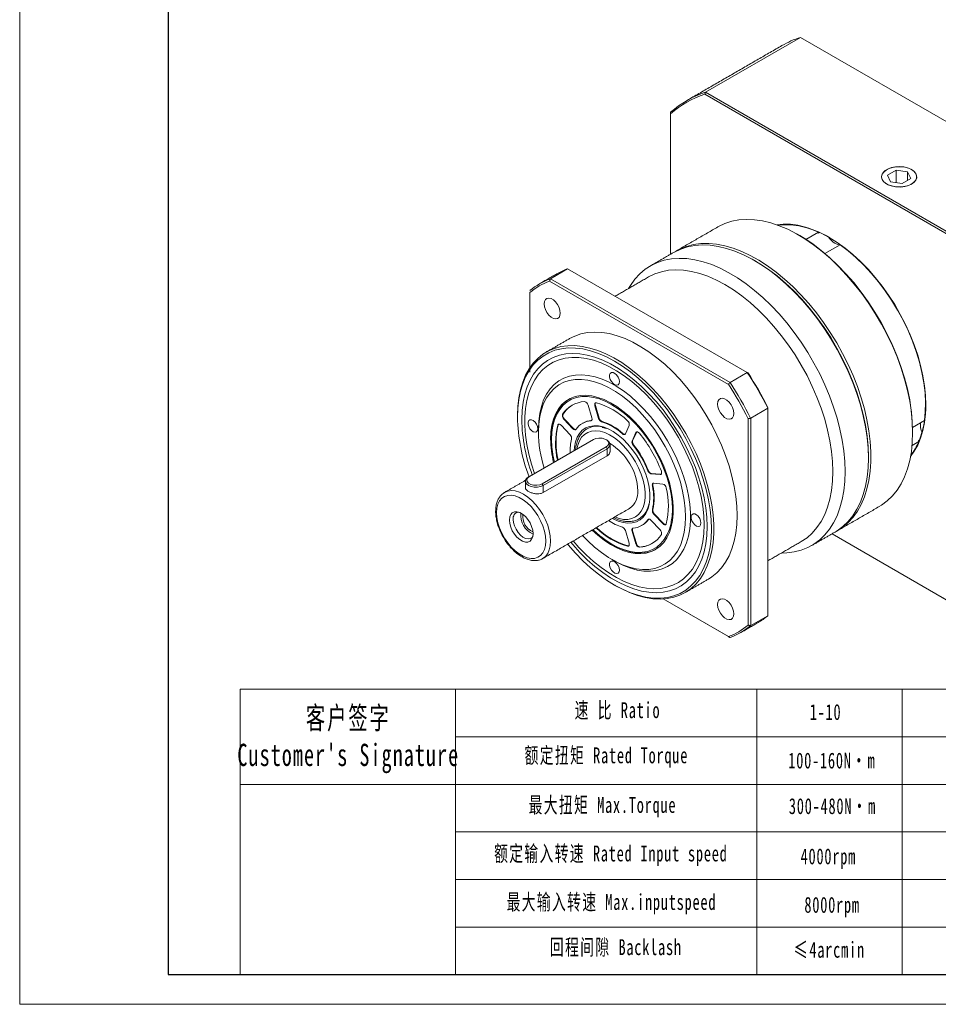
# Model space of a CAD drawing. Header units: millimetres. Extents: x 33 to 753, y 54 to 563.
# Tile 1 of 4: x 33 to 298, y 54 to 338. Entities that reach past the tile are written whole.
import ezdxf

# ---------------------------------------------------------------- set-up
doc = ezdxf.new("R2010")
doc.units = ezdxf.units.MM
doc.header["$LTSCALE"] = 10
doc.layers.get('0').update_dxf_attribs({"lineweight": 18})
doc.layers.add('7标注层', color=4, linetype='Continuous', lineweight=18)
doc.layers.add('图框_外框线', color=7, linetype='Continuous', lineweight=18)
doc.styles.add('标准', font='txt', dxfattribs={"width": 0.667})

msp = doc.modelspace()

# ---------------------------------------------------------------- linework, layer by layer
at = {"color": 7, "linetype": 'Continuous', "lineweight": 15}
for p, q in [((230.7, 316.78), (258.07, 332.57)), ((329.92, 291.1), (258.07, 332.57)), ((302.17, 274.86), (230.52, 316.23)), ((230.7, 316.78), (302.55, 275.3)), ((220.66, 310.98), (220.66, 310.54)), ((220.66, 310.54), (220.66, 270.12)), ((285.6, 294.34), (283.15, 292.92)), ((283.15, 292.92), (284.05, 290.99)), ((288.95, 293.82), (285.6, 294.34)), ((285.6, 290.75), (285.6, 294.34)), ((289.84, 291.89), (288.95, 293.82)), ((288.95, 291.37), (288.95, 293.82)), ((284.05, 290.99), (287.39, 290.47)), ((287.39, 290.47), (289.84, 291.89)), ((259.64, 274.38), (263.22, 276.45)), ((263.29, 276.21), (263.58, 276.37)), ((269.47, 272.84), (265.11, 270.33)), ((269.65, 272.84), (269.55, 272.78)), ((186.02, 263.05), (190.97, 265.91)), ((242.72, 236.03), (190.97, 265.91)), ((237.29, 232.63), (185.79, 262.36)), ((186.02, 263.05), (237.77, 233.17)), ((180.08, 259.06), (180.08, 237.38)), ((180.08, 236.71), (180.08, 236.15)), ((242.72, 236.03), (237.77, 233.17)), ((189.69, 224.08), (189.54, 223.99)), ((197.96, 223), (196.87, 226.67)), ((198.97, 226.56), (198.83, 226.48)), ((198.83, 226.48), (199.92, 222.81)), ((198.97, 226.56), (200.06, 222.89)), ((243.72, 222.88), (248.67, 225.73)), ((248.67, 226), (248.67, 225.73)), ((248.67, 165.98), (248.67, 225.73)), ((176.54, 223.61), (176.54, 223.2)), ((190.03, 222.72), (189.89, 222.64)), ((189.89, 222.64), (192.53, 219.86)), ((190.03, 222.72), (192.67, 219.94)), ((197.81, 222.24), (197.67, 222.16)), ((197.81, 222.24), (197.87, 222.25)), ((200.06, 222.89), (199.92, 222.81)), ((200.89, 221.93), (200.75, 221.85)), ((243.01, 163.26), (243.01, 222.73)), ((243.72, 222.88), (243.72, 163.12)), ((290.37, 220.22), (293.79, 222.2)), ((293.82, 222.39), (293.89, 222.43)), ((182.55, 219.74), (182.55, 218.92)), ((188.27, 220.95), (188.13, 220.87)), ((191.71, 218.07), (189.08, 220.85)), ((192.67, 219.94), (192.53, 219.86)), ((206.92, 218.45), (206.78, 218.37)), ((207.61, 218.37), (208.7, 220.78)), ((210.66, 218.71), (209.57, 216.3)), ((210.8, 218.79), (209.71, 216.38)), ((210.8, 218.79), (210.66, 218.71)), ((290.39, 219.12), (290.39, 218.71)), ((198.39, 216.72), (180.01, 206.1)), ((209.71, 216.38), (209.57, 216.3)), ((292.17, 216.16), (290.22, 215.04)), ((292.31, 216.54), (292.03, 216.38)), ((183.68, 203.98), (202.07, 214.59)), ((202.35, 214.1), (183.97, 203.49)), ((202.35, 214.1), (202.07, 214.59)), ((202.35, 214.1), (202.35, 212.05)), ((203.23, 215.33), (203.23, 213.14)), ((210, 215.2), (209.86, 215.11)), ((202.35, 212.05), (183.97, 201.44)), ((277.66, 211.78), (277.66, 211.37)), ((214.27, 207.82), (214.12, 207.73)), ((178.84, 204.71), (178.84, 202.83)), ((180.01, 206.1), (179.72, 205.94)), ((215.15, 206.97), (215, 206.89)), ((215, 206.89), (217.64, 206.63)), ((215.15, 206.97), (217.78, 206.71)), ((217.78, 206.71), (217.64, 206.63)), ((183.68, 203.98), (183.97, 203.49)), ((183.97, 203.49), (183.97, 201.44)), ((215.54, 203.52), (215.4, 203.43)), ((218.45, 203.89), (215.82, 204.15)), ((215.54, 196.56), (215.4, 196.48)), ((211.62, 193.89), (211.42, 193.78)), ((214.27, 193.73), (214.12, 193.65)), ((214.31, 193.78), (214.27, 193.73)), ((217.64, 190.7), (215, 193.48)), ((215.96, 195.36), (215.82, 195.28)), ((215.82, 195.28), (218.45, 192.5)), ((215.96, 195.36), (218.59, 192.58)), ((199.17, 191.32), (199.29, 191.2)), ((199.43, 191.28), (199.29, 191.2)), ((199.31, 191.4), (199.43, 191.28)), ((208.7, 186.87), (207.61, 190.54)), ((209.71, 190.43), (209.57, 190.34)), ((209.57, 190.34), (210.66, 186.67)), ((209.71, 190.43), (210.8, 186.75)), ((218.59, 192.58), (218.45, 192.5)), ((267.16, 189.58), (302.17, 169.37)), ((302.55, 169.15), (267.16, 189.58)), ((208.38, 186.12), (208.24, 186.03)), ((210.8, 186.75), (210.66, 186.67)), ((211.8, 185.78), (211.66, 185.7)), ((218.52, 170.8), (237.29, 159.96)), ((237.77, 159.69), (218.52, 170.8)), ((248.67, 165.98), (243.72, 163.12))]:
    msp.add_line(p, q, dxfattribs=at)
for p, q in [((158.71, 144.84), (158.71, 62.6)), ((245.51, 144.84), (245.51, 62.6))]:
    msp.add_line(p, q)
for points in [[(290.1, 290.32), (290.84, 290.86), (291.34, 291.48), (291.58, 292.15), (291.54, 292.83), (291.24, 293.49), (290.67, 294.09), (289.89, 294.6), (288.92, 295), (287.82, 295.25), (286.64, 295.35), (285.46, 295.29), (284.34, 295.07), (283.33, 294.71), (282.5, 294.23), (281.87, 293.65), (281.5, 293), (281.4, 292.32), (281.57, 291.64), (282.01, 291.01), (282.69, 290.45), (283.57, 289.99), (284.61, 289.67), (285.76, 289.49), (286.94, 289.47), (288.1, 289.61), (289.17, 289.9), (290.1, 290.32)], [(287.8, 289.59), (288.89, 289.84), (289.86, 290.23), (290.64, 290.73), (291.19, 291.33), (291.5, 291.98), (291.53, 292.66), (291.29, 293.32), (290.8, 293.94), (290.07, 294.47), (289.15, 294.89), (288.09, 295.17), (286.94, 295.31), (285.76, 295.29), (284.63, 295.12), (283.6, 294.79), (282.72, 294.34), (282.05, 293.79), (281.62, 293.16), (281.45, 292.49), (281.55, 291.81), (281.92, 291.17), (282.53, 290.59), (283.36, 290.12), (284.36, 289.76), (285.47, 289.55), (286.64, 289.49), (287.8, 289.59)], [(290.39, 218.71), (290.29, 221.64), (290.01, 224.66), (289.54, 227.75), (288.89, 230.9), (288.06, 234.09), (287.05, 237.3), (285.88, 240.51), (284.54, 243.7), (283.04, 246.87), (281.41, 249.97), (279.63, 253.01), (277.73, 255.96), (275.71, 258.81), (273.58, 261.53), (271.37, 264.12), (269.07, 266.56), (266.71, 268.83), (264.3, 270.92), (261.85, 272.83), (259.37, 274.53), (256.88, 276.02), (254.4, 277.29), (251.93, 278.33), (249.5, 279.14), (247.11, 279.72), (244.78, 280.05), (242.52, 280.14), (240.35, 279.99), (238.28, 279.6), (236.32, 278.96), (234.48, 278.09), (234.26, 277.97)], [(251.31, 278.56), (253.08, 278.75), (255.15, 278.72), (257.3, 278.45), (259.5, 277.93), (261.76, 277.18), (264.04, 276.19), (266.34, 274.97), (268.64, 273.53), (270.93, 271.88), (273.18, 270.04), (275.39, 268.01), (277.54, 265.8), (279.6, 263.44), (281.58, 260.94), (283.46, 258.31), (285.21, 255.58), (286.84, 252.76), (288.33, 249.87), (289.67, 246.93), (290.85, 243.97), (291.86, 240.99), (292.69, 238.03), (293.35, 235.11), (293.82, 232.23), (294.11, 229.43), (294.2, 226.72), (294.11, 224.11), (293.82, 221.64), (293.35, 219.31), (292.69, 217.14), (291.86, 215.15), (290.85, 213.34), (289.79, 211.89)], [(257.86, 275.46), (259.1, 274.71), (261.59, 273.06), (264.05, 271.2), (266.48, 269.14), (268.85, 266.9), (271.16, 264.49), (273.4, 261.93), (275.54, 259.22), (277.58, 256.39), (279.5, 253.45), (281.29, 250.42), (282.95, 247.31), (284.46, 244.15), (285.82, 240.95), (287.01, 237.74), (288.03, 234.53), (288.87, 231.33), (289.53, 228.18), (290, 225.08), (290.29, 222.05), (290.39, 219.12)], [(277.66, 211.37), (277.56, 214.29), (277.28, 217.31), (276.81, 220.4), (276.16, 223.55), (275.33, 226.74), (274.32, 229.95), (273.15, 233.16), (271.81, 236.36), (270.32, 239.52), (268.68, 242.63), (266.9, 245.66), (265, 248.61), (262.98, 251.46), (260.86, 254.19), (258.64, 256.77), (256.35, 259.21), (253.99, 261.48), (251.57, 263.57), (249.12, 265.48), (246.64, 267.18), (244.15, 268.67), (241.67, 269.94), (239.2, 270.99), (236.77, 271.8), (234.38, 272.37), (232.05, 272.71), (229.79, 272.8), (227.62, 272.64), (225.55, 272.25), (223.59, 271.61), (221.75, 270.74), (221.53, 270.62)], [(221.89, 270.82), (223.36, 271.62), (225.26, 272.37), (227.28, 272.88), (229.4, 273.16), (231.62, 273.19), (233.91, 272.98), (236.27, 272.52), (238.69, 271.83), (241.14, 270.9), (243.62, 269.74), (246.11, 268.36), (248.59, 266.76), (251.06, 264.96), (253.49, 262.96), (255.88, 260.78), (258.21, 258.42), (260.47, 255.91), (262.64, 253.25), (264.71, 250.46), (266.67, 247.56), (268.51, 244.56), (270.22, 241.49), (271.79, 238.35), (273.21, 235.17), (274.46, 231.97), (275.56, 228.75), (276.48, 225.55), (277.22, 222.38), (277.78, 219.26), (278.15, 216.2), (278.34, 213.23), (278.34, 210.35), (278.15, 207.6), (277.78, 204.97), (277.22, 202.49), (276.48, 200.18), (275.56, 198.04), (274.46, 196.09), (273.21, 194.34), (271.79, 192.79), (270.22, 191.46), (268.51, 190.36), (268.38, 190.29)], [(293.79, 222.2), (294.04, 224.75), (294.09, 227.42), (293.95, 230.21), (293.6, 233.09), (293.06, 236.04), (292.33, 239.04), (291.42, 242.06), (290.32, 245.09), (289.06, 248.1), (287.63, 251.08), (286.05, 253.99), (284.33, 256.83), (282.48, 259.57), (280.51, 262.18), (278.44, 264.66), (276.29, 266.98), (274.06, 269.13), (271.79, 271.08), (269.47, 272.84)], [(270.94, 207.49), (270.85, 210.41), (270.56, 213.43), (270.1, 216.53), (269.44, 219.67), (268.61, 222.86), (267.61, 226.07), (266.43, 229.28), (265.09, 232.48), (263.6, 235.64), (261.96, 238.75), (260.18, 241.79), (258.28, 244.74), (256.26, 247.58), (254.14, 250.31), (251.92, 252.9), (249.63, 255.33), (247.27, 257.6), (244.86, 259.7), (242.4, 261.6), (239.93, 263.3), (237.44, 264.79), (234.95, 266.06), (232.49, 267.11), (230.05, 267.92), (227.66, 268.49), (225.33, 268.83), (223.08, 268.92), (220.91, 268.77), (218.83, 268.37), (216.87, 267.74), (215.03, 266.87), (213.32, 265.76), (211.75, 264.44), (210.34, 262.89), (209.08, 261.14), (208.54, 260.23)], [(277.66, 211.78), (277.56, 214.71), (277.28, 217.73), (276.8, 220.83), (276.14, 223.98), (275.3, 227.18), (274.28, 230.39), (273.09, 233.61), (271.74, 236.8), (270.22, 239.96), (268.57, 243.07), (266.77, 246.1), (264.85, 249.04), (262.81, 251.87), (260.67, 254.58), (258.44, 257.15), (256.13, 259.56), (253.75, 261.8), (251.32, 263.85), (248.86, 265.71), (246.38, 267.37), (245.14, 268.11)], [(245.14, 268.11), (246.38, 267.37), (248.86, 265.71), (251.32, 263.85), (253.75, 261.8), (256.13, 259.56), (258.44, 257.15), (260.67, 254.58), (262.81, 251.87), (264.85, 249.04), (266.77, 246.1), (268.57, 243.07), (270.22, 239.96), (271.74, 236.8), (273.09, 233.61), (274.28, 230.39), (275.3, 227.18), (276.14, 223.98), (276.8, 220.83), (277.28, 217.73), (277.56, 214.71), (277.66, 211.78)], [(267.4, 207.49), (267.31, 210.36), (267.02, 213.33), (266.54, 216.37), (265.88, 219.47), (265.04, 222.61), (264.01, 225.76), (262.82, 228.91), (261.46, 232.04), (259.95, 235.13), (258.29, 238.15), (256.5, 241.1), (254.58, 243.96), (252.55, 246.7), (250.42, 249.31), (248.2, 251.77), (245.91, 254.07), (243.55, 256.19), (241.16, 258.13), (238.73, 259.86), (236.29, 261.38), (233.85, 262.68), (231.42, 263.75), (229.03, 264.58), (226.68, 265.17), (224.39, 265.52), (222.17, 265.62), (220.04, 265.47), (218, 265.07), (216.09, 264.43), (214.29, 263.56)], [(184.21, 255.81), (184.3, 255), (184.58, 254.14), (185.01, 253.31), (185.57, 252.57), (186.21, 251.99), (186.88, 251.61), (187.51, 251.45), (188.07, 251.55), (188.51, 251.87), (188.78, 252.41), (188.88, 253.12), (188.78, 253.93), (188.51, 254.79), (188.07, 255.62), (187.51, 256.36), (186.88, 256.94), (186.21, 257.32), (185.57, 257.47), (185.01, 257.38), (184.58, 257.05), (184.3, 256.52), (184.21, 255.81)], [(239.83, 194.83), (239.73, 197.55), (239.45, 200.36), (238.98, 203.24), (238.33, 206.17), (237.51, 209.13), (236.5, 212.11), (235.34, 215.08), (234.01, 218.03), (232.54, 220.93), (230.92, 223.77), (229.18, 226.52), (227.32, 229.17), (225.35, 231.7), (223.29, 234.09), (221.16, 236.33), (218.96, 238.4), (216.71, 240.29), (214.42, 241.99), (212.12, 243.48), (209.81, 244.76), (207.52, 245.82), (205.25, 246.64), (203.02, 247.23), (200.85, 247.57), (198.75, 247.68), (196.74, 247.54), (194.82, 247.16), (193.02, 246.54), (191.54, 245.8)], [(176.54, 223.61), (176.64, 226.22), (176.92, 228.7), (177.38, 231.04), (178.03, 233.22), (178.86, 235.23), (179.86, 237.05), (181.03, 238.68), (182.36, 240.09), (183.83, 241.29), (185.45, 242.26), (187.19, 243), (189.05, 243.5), (191.02, 243.76), (193.08, 243.78), (195.21, 243.55), (197.41, 243.08), (199.66, 242.38), (201.95, 241.44), (204.25, 240.27), (206.56, 238.89), (208.85, 237.29), (211.12, 235.49), (213.35, 233.51), (215.52, 231.35), (217.61, 229.03), (219.63, 226.57), (221.54, 223.98), (223.35, 221.28), (225.03, 218.48), (226.57, 215.61), (227.98, 212.68), (229.22, 209.72), (230.31, 206.75), (231.22, 203.77), (231.96, 200.82), (232.52, 197.91), (232.9, 195.07), (233.09, 192.3), (233.09, 189.64), (232.9, 187.09), (232.52, 184.68), (231.96, 182.42), (231.22, 180.32), (230.31, 178.4), (229.22, 176.68), (227.98, 175.16), (226.57, 173.85), (225.03, 172.76), (223.35, 171.91), (221.54, 171.29), (219.63, 170.91), (217.61, 170.77), (215.52, 170.87), (213.35, 171.22), (211.12, 171.81), (208.85, 172.63), (206.56, 173.69), (204.82, 174.63)], [(191, 186.6), (191.18, 186.39), (193.25, 184.02), (195.4, 181.81), (197.62, 179.77), (199.87, 177.92), (202.17, 176.27), (204.47, 174.83), (206.78, 173.61), (209.07, 172.61), (211.33, 171.86), (213.54, 171.34), (215.69, 171.07), (217.77, 171.04), (219.75, 171.26), (221.63, 171.72), (223.39, 172.43), (225.02, 173.37), (226.51, 174.55), (227.85, 175.94), (229.04, 177.55), (230.05, 179.36), (230.89, 181.36), (231.55, 183.53), (232.02, 185.87), (232.31, 188.35), (232.4, 190.96), (232.31, 193.68), (232.02, 196.49), (231.55, 199.37), (230.89, 202.3), (230.05, 205.27), (229.04, 208.25), (227.85, 211.22), (226.51, 214.17), (225.02, 217.06), (223.39, 219.89), (221.63, 222.63), (219.75, 225.26), (217.77, 227.77), (215.69, 230.14), (213.54, 232.35), (211.33, 234.39), (209.07, 236.24), (206.78, 237.89), (204.47, 239.33), (202.17, 240.56), (199.87, 241.55), (197.62, 242.31), (195.4, 242.82), (193.25, 243.09), (191.18, 243.12), (189.2, 242.9), (187.32, 242.44), (185.55, 241.73), (183.92, 240.79), (182.43, 239.62), (181.09, 238.22), (179.91, 236.61), (178.89, 234.8), (178.05, 232.8), (177.4, 230.63), (176.92, 228.29), (176.64, 225.81), (176.54, 223.2)], [(177.78, 222.49), (177.87, 225.05), (178.16, 227.48), (178.64, 229.76), (179.3, 231.88), (180.15, 233.82), (181.17, 235.57), (182.36, 237.11), (183.7, 238.43), (185.2, 239.53), (186.84, 240.4), (188.6, 241.03), (190.48, 241.41), (192.45, 241.54), (194.52, 241.43), (196.66, 241.07), (198.85, 240.46), (201.08, 239.61), (203.34, 238.53), (205.6, 237.22), (207.86, 235.7), (210.1, 233.97), (212.29, 232.04), (214.42, 229.94), (216.49, 227.67), (218.47, 225.25), (220.34, 222.7), (222.11, 220.04), (223.74, 217.28), (225.24, 214.46), (226.59, 211.57), (227.78, 208.66), (228.8, 205.74), (229.64, 202.82), (230.3, 199.94), (230.78, 197.1), (231.07, 194.34), (231.17, 191.67), (231.07, 189.11), (230.78, 186.68), (230.3, 184.4), (229.64, 182.28), (228.8, 180.34), (227.78, 178.6), (226.59, 177.05), (225.24, 175.73), (223.74, 174.63), (222.11, 173.76), (220.34, 173.13), (218.47, 172.75), (216.49, 172.62), (214.42, 172.73), (212.29, 173.1), (210.1, 173.7), (207.86, 174.55), (205.6, 175.63), (203.34, 176.94), (201.08, 178.46), (198.85, 180.19), (196.66, 182.12), (194.52, 184.22), (192.45, 186.49), (191.91, 187.13)], [(230.28, 192.18), (230.19, 194.8), (229.9, 197.51), (229.43, 200.29), (228.77, 203.12), (227.93, 205.97), (226.92, 208.84), (225.74, 211.69), (224.4, 214.51), (222.92, 217.28), (221.3, 219.97), (219.55, 222.56), (217.7, 225.04), (215.74, 227.39), (213.7, 229.58), (211.6, 231.61), (209.44, 233.46), (207.24, 235.11), (205.03, 236.56), (202.81, 237.78), (200.6, 238.78), (198.42, 239.55), (196.29, 240.07), (194.21, 240.35), (192.21, 240.38), (190.31, 240.17), (188.5, 239.71), (186.82, 239.01), (185.27, 238.08), (183.86, 236.91), (182.6, 235.53), (181.5, 233.93), (180.57, 232.13), (179.82, 230.15), (179.26, 228), (178.88, 225.69), (178.69, 223.25), (178.69, 220.68), (178.88, 218.02), (179.26, 215.27), (179.82, 212.47), (180.57, 209.62), (181.44, 206.93)], [(205.89, 233.41), (205.79, 234.06), (205.52, 234.73), (205.1, 235.33), (204.6, 235.78), (204.08, 236.02), (203.62, 236.03), (203.27, 235.78), (203.08, 235.33), (203.08, 234.73), (203.27, 234.07), (203.62, 233.42), (204.08, 232.88), (204.6, 232.53), (205.1, 232.41), (205.52, 232.53), (205.79, 232.88), (205.89, 233.41)], [(182.55, 219.74), (182.65, 222.05), (182.94, 224.23), (183.41, 226.27), (184.08, 228.13), (184.92, 229.81), (185.93, 231.29), (187.11, 232.55), (188.44, 233.6), (189.91, 234.41), (191.5, 234.98), (193.22, 235.3), (195.03, 235.38), (196.92, 235.2), (198.88, 234.78), (200.89, 234.12), (202.93, 233.22), (204.99, 232.09), (207.04, 230.74), (209.06, 229.18), (211.05, 227.43), (212.98, 225.5), (214.83, 223.41), (216.6, 221.17), (218.25, 218.81), (219.79, 216.35), (221.19, 213.8), (222.44, 211.2), (223.54, 208.56), (224.47, 205.9), (225.22, 203.26), (225.79, 200.65), (226.18, 198.1), (226.37, 195.63), (226.37, 193.25), (226.18, 191), (225.79, 188.89), (225.22, 186.94), (224.47, 185.17), (223.54, 183.59), (222.44, 182.21), (221.19, 181.06), (219.79, 180.13), (218.25, 179.44), (216.6, 178.99), (214.83, 178.79), (212.98, 178.84), (211.05, 179.14), (209.06, 179.68), (207.04, 180.46), (204.99, 181.48), (204.47, 181.77)], [(182.55, 218.92), (182.65, 221.19), (182.93, 223.33), (183.41, 225.32), (184.07, 227.15), (184.91, 228.78), (185.92, 230.22), (187.09, 231.44), (188.41, 232.44), (189.87, 233.21), (191.46, 233.73), (193.16, 234.01), (194.95, 234.04), (196.83, 233.83), (198.76, 233.37), (200.75, 232.66), (202.76, 231.72), (204.77, 230.56), (206.78, 229.18), (208.77, 227.59), (210.7, 225.82), (212.58, 223.87), (214.37, 221.76), (216.07, 219.52), (217.66, 217.17), (219.12, 214.71), (220.44, 212.19), (221.61, 209.61), (222.62, 207.01), (223.46, 204.41), (224.12, 201.82), (224.59, 199.28), (224.88, 196.81), (224.98, 194.43), (224.88, 192.15), (224.59, 190.01), (224.12, 188.02), (223.46, 186.2), (222.62, 184.56), (221.61, 183.13), (220.44, 181.9), (219.12, 180.91), (217.66, 180.14), (216.07, 179.62), (214.37, 179.34), (212.58, 179.3), (210.7, 179.52), (208.77, 179.98), (206.78, 180.68), (204.77, 181.62), (202.76, 182.79), (200.75, 184.17), (198.76, 185.75), (196.83, 187.53), (195.31, 189.09)], [(186.09, 216.88), (186.18, 218.92), (186.46, 220.84), (186.92, 222.6), (187.57, 224.2), (188.38, 225.61), (189.36, 226.82), (190.49, 227.81), (191.76, 228.59), (193.15, 229.13), (194.66, 229.43), (196.27, 229.49), (197.96, 229.31), (199.7, 228.88), (201.5, 228.23), (203.31, 227.34), (205.13, 226.24), (206.93, 224.93), (208.71, 223.42), (210.42, 221.74), (212.07, 219.9), (213.63, 217.91), (215.09, 215.81), (216.42, 213.61), (217.63, 211.34), (218.68, 209.02), (219.58, 206.67), (220.31, 204.32), (220.86, 202), (221.23, 199.73), (221.42, 197.53), (221.42, 195.43), (221.23, 193.45), (220.86, 191.61), (220.31, 189.92), (219.58, 188.42), (218.68, 187.11), (217.63, 186), (216.42, 185.12), (215.09, 184.46), (213.63, 184.04), (212.07, 183.86), (210.42, 183.92), (208.71, 184.22), (206.93, 184.76), (205.13, 185.53), (203.31, 186.53), (201.5, 187.74), (199.7, 189.15), (198.04, 190.67)], [(200.33, 228.35), (200.15, 228.41), (198.39, 228.88), (196.69, 229.11), (195.07, 229.09), (193.54, 228.83), (192.13, 228.32), (190.84, 227.58), (189.69, 226.6), (188.7, 225.41), (187.87, 224.02), (187.22, 222.43), (186.75, 220.67), (186.47, 218.76), (186.37, 216.71)], [(186.47, 219.16), (186.74, 221), (187.21, 222.77), (187.85, 224.36), (188.66, 225.77), (189.64, 226.98), (190.77, 227.98), (191.41, 228.4)], [(199.29, 227.31), (199.15, 227.33), (199.03, 227.3), (198.92, 227.24), (198.85, 227.14), (198.8, 227), (198.78, 226.85), (198.79, 226.67), (198.83, 226.48)], [(220.86, 193.12), (221.06, 194.59), (221.16, 196.63), (221.06, 198.79), (220.78, 201.03), (220.31, 203.33), (219.66, 205.67), (218.83, 208.02), (217.84, 210.36), (216.69, 212.65), (215.4, 214.88), (213.99, 217.02), (212.46, 219.05), (210.84, 220.94), (209.14, 222.67), (207.38, 224.23), (205.58, 225.6), (203.76, 226.76), (201.95, 227.7), (200.33, 228.35)], [(234.21, 226.95), (234.3, 226.13), (234.58, 225.28), (235.01, 224.45), (235.57, 223.71), (236.21, 223.12), (236.88, 222.74), (237.51, 222.59), (238.07, 222.68), (238.51, 223.01), (238.78, 223.55), (238.88, 224.25), (238.78, 225.07), (238.51, 225.92), (238.07, 226.75), (237.51, 227.49), (236.88, 228.08), (236.21, 228.46), (235.57, 228.61), (235.01, 228.52), (234.58, 228.19), (234.3, 227.65), (234.21, 226.95)], [(182.37, 219.84), (182.28, 220.48), (182.01, 221.15), (181.59, 221.75), (181.09, 222.2), (180.57, 222.45), (180.11, 222.45), (179.76, 222.21), (179.57, 221.76), (179.57, 221.16), (179.76, 220.49), (180.11, 219.84), (180.57, 219.31), (181.09, 218.95), (181.59, 218.83), (182.01, 218.95), (182.28, 219.3), (182.37, 219.84)], [(197.67, 222.16), (197.77, 222.18), (197.86, 222.23), (197.93, 222.32), (197.98, 222.42), (198.01, 222.54), (198.01, 222.69), (198, 222.84), (197.96, 223)], [(189.08, 220.85), (188.94, 220.98), (188.79, 221.08), (188.64, 221.14), (188.5, 221.16), (188.38, 221.15), (188.27, 221.09), (188.19, 220.99), (188.13, 220.87)], [(188.38, 221.15), (188.33, 221.08), (188.27, 220.95)], [(192.53, 219.86), (192.65, 219.75), (192.77, 219.66), (192.9, 219.59), (193.02, 219.56), (193.14, 219.55), (193.24, 219.57), (193.33, 219.62), (193.41, 219.69)], [(192.89, 213.54), (192.97, 214.58), (193.26, 216.06), (193.74, 217.37), (194.4, 218.49), (195.22, 219.4), (196.19, 220.08), (197.31, 220.53), (198.53, 220.72), (199.85, 220.67), (201.24, 220.36), (201.95, 220.12)], [(204.58, 194.44), (205.81, 193.99), (207.12, 193.73), (208.36, 193.71), (209.51, 193.94), (210.53, 194.42), (211.42, 195.13), (212.15, 196.06), (212.71, 197.19), (213.09, 198.5), (213.29, 199.97), (213.29, 201.57), (213.09, 203.26), (212.71, 205.01), (212.15, 206.79), (211.42, 208.56), (210.53, 210.3), (209.51, 211.96), (208.36, 213.51), (207.12, 214.93), (205.81, 216.18), (204.45, 217.24), (203.07, 218.09), (201.69, 218.72), (200.35, 219.11), (199.07, 219.25), (197.88, 219.14), (196.79, 218.79), (195.83, 218.19), (195.02, 217.37), (194.37, 216.34), (193.9, 215.11), (193.65, 213.98)], [(201.95, 220.12), (202.67, 219.81), (204.13, 219.03), (205.58, 218.03), (206.99, 216.82), (208.35, 215.43), (209.62, 213.89), (210.8, 212.22), (211.84, 210.45), (212.74, 208.61), (213.48, 206.73), (214.05, 204.86), (214.44, 203.02), (214.63, 201.24), (214.63, 199.56), (214.44, 198.02)], [(211.66, 218.54), (211.52, 218.69), (211.37, 218.8), (211.22, 218.88), (211.08, 218.93), (210.95, 218.93), (210.83, 218.9), (210.73, 218.82), (210.66, 218.71)], [(210.89, 218.92), (210.87, 218.9), (210.8, 218.79)], [(280.75, 197.42), (281.41, 197.82), (283.04, 199.04), (284.54, 200.48), (285.88, 202.13), (287.05, 203.98), (288.06, 206.03), (288.89, 208.26), (289.54, 210.65), (290.01, 213.21), (290.29, 215.9), (290.39, 218.71)], [(186.37, 216.71), (186.47, 214.56), (186.72, 212.51)], [(202.07, 214.59), (202.59, 215.02), (202.82, 215.52), (202.74, 216.04), (202.36, 216.52), (201.72, 216.88), (200.9, 217.1), (200, 217.15), (199.13, 217.02), (198.39, 216.72)], [(202.35, 216.55), (202.9, 216.11), (203.19, 215.6), (203.19, 215.06), (202.9, 214.54), (202.35, 214.1)], [(206.78, 218.37), (206.9, 218.28), (207.03, 218.2), (207.15, 218.16), (207.27, 218.15), (207.38, 218.16), (207.47, 218.2), (207.55, 218.27), (207.61, 218.37)], [(186.72, 212.51), (186.75, 212.32), (187.17, 210.24)], [(268.03, 190.08), (268.68, 190.48), (270.32, 191.69), (271.81, 193.13), (273.15, 194.78), (274.32, 196.63), (275.33, 198.68), (276.16, 200.91), (276.81, 203.31), (277.28, 205.86), (277.56, 208.55), (277.66, 211.37)], [(217.64, 206.63), (217.77, 206.63), (217.88, 206.68), (217.97, 206.76), (218.04, 206.88), (218.07, 207.03), (218.07, 207.2), (218.04, 207.38), (217.99, 207.58)], [(252.54, 184.02), (254.14, 184.07), (256.26, 184.34), (258.28, 184.86), (260.18, 185.61), (261.96, 186.6), (263.6, 187.81), (265.09, 189.25), (266.43, 190.9), (267.61, 192.75), (268.61, 194.8), (269.44, 197.03), (270.1, 199.43), (270.56, 201.98), (270.85, 204.67), (270.94, 207.49)], [(258.29, 187.34), (258.29, 187.34), (259.95, 188.46), (261.46, 189.8), (262.82, 191.36), (264.01, 193.14), (265.04, 195.11), (265.88, 197.27), (266.54, 199.6), (267.02, 202.09), (267.31, 204.73), (267.4, 207.49)], [(183.97, 203.49), (183.21, 203.17), (182.31, 203), (181.38, 203), (180.48, 203.17), (179.72, 203.49), (179.17, 203.93), (178.88, 204.44), (178.88, 204.99), (179.17, 205.5), (179.72, 205.94)], [(180.01, 206.1), (179.49, 205.68), (179.25, 205.17), (179.33, 204.65), (179.71, 204.18), (180.35, 203.81), (181.17, 203.59), (182.07, 203.55), (182.94, 203.68), (183.68, 203.98)], [(217.78, 206.71), (217.91, 206.71), (217.93, 206.72)], [(172.66, 201.41), (172.81, 201.5), (172.81, 201.5)], [(172.81, 201.5), (173.74, 201.88), (174.78, 202.02), (175.91, 201.91), (177.09, 201.55), (178.31, 200.96), (179.53, 200.15), (180.71, 199.13), (181.84, 197.94), (182.88, 196.6), (183.81, 195.15), (184.6, 193.62), (185.24, 192.05), (185.71, 190.48), (185.99, 188.95), (186.09, 187.49), (185.99, 186.14), (185.71, 184.93), (185.24, 183.9), (184.6, 183.07), (183.92, 182.52)], [(215.82, 204.15), (215.7, 204.15), (215.6, 204.12), (215.52, 204.06), (215.45, 203.97), (215.41, 203.86), (215.38, 203.73), (215.38, 203.59), (215.4, 203.43)], [(170.53, 195.65), (170.63, 194.25), (170.91, 192.78), (171.38, 191.27), (172.02, 189.78), (172.81, 188.33), (173.73, 186.97), (174.76, 185.73), (175.87, 184.66), (177.02, 183.77), (178.19, 183.09), (179.34, 182.65), (180.44, 182.45), (181.47, 182.5), (182.39, 182.8), (183.18, 183.33), (183.82, 184.09), (184.29, 185.06), (184.58, 186.2), (184.67, 187.49), (184.58, 188.89), (184.29, 190.36), (183.82, 191.87), (183.18, 193.36), (182.39, 194.81), (181.47, 196.17), (180.44, 197.41), (179.34, 198.48), (178.19, 199.37), (177.02, 200.04), (175.87, 200.49), (174.76, 200.69), (173.73, 200.64), (172.81, 200.34), (172.02, 199.81), (171.38, 199.05), (170.91, 198.08), (170.63, 196.94), (170.53, 195.65)], [(174.19, 193.54), (174.29, 194.43), (174.58, 195.15), (175.05, 195.66), (175.66, 195.93), (176.39, 195.95), (177.19, 195.72), (178.01, 195.24), (178.81, 194.56), (179.54, 193.69), (180.16, 192.71), (180.62, 191.66), (180.92, 190.6), (181.02, 189.6), (180.92, 188.71), (180.62, 187.99), (180.16, 187.48), (179.54, 187.21), (178.81, 187.18), (178.01, 187.42), (177.19, 187.89), (176.39, 188.58), (175.66, 189.44), (175.05, 190.43), (174.58, 191.48), (174.29, 192.54), (174.19, 193.54)], [(214.44, 198.02), (214.44, 198.01), (214.05, 196.61), (213.48, 195.39), (212.74, 194.37), (211.84, 193.58), (210.8, 193.01), (209.62, 192.69), (208.35, 192.62), (206.99, 192.8), (205.58, 193.23), (204.13, 193.89), (203.88, 194.03)], [(175.3, 193.71), (175.4, 192.79), (175.68, 191.83), (176.12, 190.87), (176.7, 189.98), (177.38, 189.21), (178.12, 188.62), (178.87, 188.24), (179.59, 188.1), (180.22, 188.2), (180.74, 188.53), (180.93, 188.76)], [(201.73, 187.9), (201.95, 187.75), (203.76, 186.59), (205.58, 185.65), (207.38, 184.94), (209.14, 184.47), (210.84, 184.24), (212.46, 184.26), (213.99, 184.52), (215.4, 185.03), (216.69, 185.77), (217.84, 186.74), (218.83, 187.93), (219.66, 189.33), (220.31, 190.92), (220.78, 192.67), (220.86, 193.12)], [(215, 193.48), (214.88, 193.6), (214.76, 193.69), (214.63, 193.75), (214.51, 193.79), (214.39, 193.8), (214.29, 193.78), (214.2, 193.73), (214.12, 193.65)], [(229.4, 192.69), (229.3, 193.34), (229.03, 194), (228.61, 194.61), (228.11, 195.06), (227.6, 195.3), (227.13, 195.3), (226.78, 195.06), (226.59, 194.61), (226.59, 194.01), (226.78, 193.34), (227.13, 192.7), (227.6, 192.16), (228.11, 191.81), (228.61, 191.68), (229.03, 191.8), (229.3, 192.16), (229.4, 192.69)], [(231.54, 176.52), (232.54, 177.16), (234.01, 178.35), (235.34, 179.77), (236.5, 181.39), (237.51, 183.22), (238.33, 185.22), (238.98, 187.41), (239.45, 189.74), (239.73, 192.23), (239.83, 194.83)], [(192.57, 187.51), (194.21, 185.66), (196.29, 183.54), (198.42, 181.6), (200.6, 179.85), (202.81, 178.3), (205.03, 176.96), (207.24, 175.85), (209.44, 174.97), (211.6, 174.32), (213.7, 173.92), (215.74, 173.76), (217.7, 173.85), (219.55, 174.19), (221.3, 174.77), (222.92, 175.59), (224.4, 176.64), (225.74, 177.91), (226.92, 179.41), (227.93, 181.11), (228.77, 183), (229.43, 185.06), (229.9, 187.3), (230.19, 189.67), (230.28, 192.18)], [(209.86, 191.19), (209.76, 191.16), (209.67, 191.11), (209.6, 191.03), (209.55, 190.93), (209.52, 190.8), (209.51, 190.66), (209.53, 190.5), (209.57, 190.34)], [(218.45, 192.5), (218.59, 192.37), (218.74, 192.27), (218.89, 192.2), (219.03, 192.18), (219.15, 192.2), (219.26, 192.26), (219.34, 192.35), (219.4, 192.48)], [(216.4, 185.1), (215.37, 184.62), (213.92, 184.2), (212.36, 184.02), (210.71, 184.08), (208.99, 184.38), (207.22, 184.92), (205.95, 185.44)], [(208.24, 186.03), (208.38, 186.02), (208.5, 186.04), (208.6, 186.11), (208.68, 186.21), (208.73, 186.34), (208.75, 186.5), (208.74, 186.68), (208.7, 186.87)], [(208.38, 186.12), (208.52, 186.1), (208.61, 186.11)], [(183.92, 182.52), (183.81, 182.45), (183.81, 182.45)], [(205.89, 179.11), (205.79, 179.76), (205.52, 180.43), (205.1, 181.03), (204.6, 181.48), (204.08, 181.73), (203.62, 181.73), (203.27, 181.48), (203.08, 181.03), (203.08, 180.43), (203.27, 179.77), (203.62, 179.12), (204.08, 178.58), (204.6, 178.23), (205.1, 178.11), (205.52, 178.23), (205.79, 178.58), (205.89, 179.11)], [(234.21, 169.21), (234.3, 168.39), (234.58, 167.54), (235.01, 166.71), (235.57, 165.97), (236.21, 165.39), (236.88, 165), (237.51, 164.85), (238.07, 164.94), (238.51, 165.27), (238.78, 165.81), (238.88, 166.51), (238.78, 167.33), (238.51, 168.19), (238.07, 169.02), (237.51, 169.75), (236.88, 170.34), (236.21, 170.72), (235.57, 170.87), (235.01, 170.78), (234.58, 170.45), (234.3, 169.91), (234.21, 169.21)]]:
    msp.add_lwpolyline(points, dxfattribs=at)
for centre, radius, start, end in [((266.66, 306.06), 27.87, 107.9678, 119.9623), ((239.25, 290.39), 27.74, 107.9475, 132.0633), ((239.1, 290), 27.6, 108.1121, 131.8987), ((253.97, 257.61), 20.99, 63.8412, 96.5133), ((252.54, 251.55), 27.19, 59.1215, 79.2968), ((270.06, 278.41), 7.12, 195.9845, 197.9873), ((270.57, 277.84), 5.21, 211.9851, 256.4685), ((197.6, 247.55), 19.52, 109.8547, 119.9762), ((192.63, 244.75), 19.45, 109.8426, 130.1682), ((192.43, 244.26), 19.28, 110.1462, 129.8646), ((159.03, 180.85), 100.25, 26.6001, 33.3999), ((159.87, 181.33), 99.4, 26.7024, 33.2976), ((154.21, 178.07), 99.4, 26.7024, 33.2976), ((154.08, 177.99), 100.25, 26.6001, 33.3999), ((196.27, 219.65), 8.01, 92.8491, 147.1617), ((195.65, 226.42), 1.25, 11.5846, 79.5572), ((199.68, 226.86), 0.772, 143.9786, 202.725), ((193.34, 206.68), 21.48, 46.0772, 73.9282), ((190.86, 223.66), 1.25, 160.4469, 228.4128), ((196.56, 219.6), 8.21, 120.9858, 146.9226), ((267.42, 226.46), 26.78, 337.4422, 0.8966), ((227.2, 224.1), 50.66, 181.0068, 200.8991), ((226.08, 223.34), 48.31, 181.0081, 200.3351), ((190.72, 223.58), 1.25, 160.4469, 228.4128), ((198.2, 216.3), 5.88, 95.2508, 144.76), ((198.37, 216.27), 5.99, 95.4249, 119.6988), ((201.29, 223.16), 1.42, 194.3817, 247.4973), ((201.44, 223.24), 1.42, 194.3817, 247.4973), ((196.01, 206.67), 15.9, 47.3627, 72.6427), ((196.15, 206.76), 15.9, 47.3627, 72.6427), ((207.38, 221.1), 1.36, 346.6122, 50.6042), ((298.52, 221.11), 5.92, 176.1436, 203.6718), ((219.47, 219.42), 36.92, 180.7784, 197.1702), ((208.87, 215.71), 21.37, 166.0428, 193.3931), ((209.01, 215.8), 21.37, 166.0428, 193.3931), ((193.27, 220.39), 0.756, 216.5942, 276.7006), ((199.42, 214.7), 5.85, 72.9391, 128.1504), ((207.41, 218.89), 0.66, 221.8724, 279.6323), ((181.29, 193.7), 39.24, 20.7161, 39.2839), ((215.76, 217.19), 29.68, 180.6054, 193.8092), ((190.72, 217.05), 1.42, 352.505, 45.6168), ((205.36, 213.64), 13.62, 166.2824, 183.1618), ((194.56, 201.34), 16.65, 2.1836, 58.7144), ((210.8, 215.98), 1.28, 165.3619, 222.5307), ((210.95, 216.06), 1.28, 165.3619, 222.5307), ((276.58, 222.62), 16.88, 321.8292, 337.5143), ((298.83, 220.8), 8.11, 213.0307, 214.8661), ((187.08, 197.04), 29.08, 21.5734, 38.4266), ((187.22, 197.12), 29.08, 21.5734, 38.4266), ((215.34, 208.12), 1.28, 197.4673, 254.6419), ((215.48, 208.2), 1.28, 197.4673, 254.6419), ((205.59, 201.48), 5.62, 306.1837, 5.1285), ((199.88, 199.95), 15.9, 347.362, 12.638), ((216.17, 203.72), 0.659, 140.3553, 198.139), ((200.03, 200.04), 15.9, 347.362, 12.638), ((218.06, 202.59), 1.36, 9.3938, 73.3906), ((198.55, 197.65), 21.48, 346.0767, 13.9233), ((177.14, 194.02), 1.86, 99.3447, 189.4618), ((208.07, 199.25), 6.43, 302.7588, 352.0538), ((216.81, 196.29), 1.42, 172.505, 225.6168), ((216.95, 196.37), 1.42, 172.505, 225.6168), ((183.46, 194.95), 6.01, 174.0376, 245.957), ((182.84, 194.59), 4.79, 172.8654, 247.1292), ((210.81, 205.06), 14.15, 235.4547, 253.453), ((209.33, 197.04), 5.88, 275.2508, 324.76), ((209.42, 197.16), 5.94, 300.1896, 324.6916), ((220.06, 213.38), 31.39, 226.0106, 234.2667), ((214.19, 206.67), 21.48, 226.0772, 253.9282), ((214.33, 206.75), 21.48, 226.0772, 253.9282), ((206.24, 190.19), 1.42, 14.3817, 67.4972), ((210.4, 190.73), 0.756, 143.2974, 203.4062), ((216.81, 189.77), 1.25, 340.4469, 48.4127), ((219.19, 193.02), 0.746, 216.1494, 277.1454), ((211.26, 193.69), 8.01, 272.8491, 327.1616), ((211.88, 186.92), 1.25, 191.5848, 259.5571), ((212.02, 187), 1.25, 191.5848, 259.5571), ((211.36, 193.97), 8.21, 273.0867, 299.0096), ((236.08, 180.89), 19.51, 300.0169, 310.1574), ((230.65, 178.06), 19.28, 290.1461, 309.8646), ((231.17, 177.98), 19.45, 289.8425, 310.1682)]:
    msp.add_arc(centre, radius, start, end, dxfattribs=at)
for points in [[(252.74, 330.21), (225.38, 314.41)], [(230.52, 316.23), (230.7, 316.78)], [(282.92, 294.47), (282.89, 294.45)], [(290.1, 294.45), (290.07, 294.47)], [(234.26, 277.97), (222.24, 271.03)], [(257.86, 275.46), (257.51, 275.66)], [(221.53, 270.62), (214.81, 266.74)], [(245.14, 268.11), (244.78, 268.31)], [(187.85, 264.46), (182.9, 261.6)], [(185.79, 262.36), (186.02, 263.05)], [(214.29, 263.56), (204.67, 258)], [(191.54, 245.8), (184.83, 241.93)], [(242.95, 235.9), (242.72, 236.03)], [(237.77, 233.17), (237.29, 232.63)], [(195.41, 221.48), (195.27, 221.4)], [(243.72, 222.88), (243.01, 222.73)], [(202.35, 216.55), (202.07, 216.72)], [(178.89, 205.01), (172.81, 201.5)], [(183.81, 182.45), (208.91, 196.94)], [(268.73, 190.49), (280.75, 197.42)], [(212.26, 191.95), (212.41, 192.03)], [(261.31, 186.2), (268.03, 190.08)], [(248.67, 181.79), (258.29, 187.34)], [(203.76, 182.18), (204.47, 181.77)], [(224.82, 172.64), (231.54, 176.52)], [(204.47, 174.83), (204.82, 174.63)], [(240.89, 161.14), (245.84, 163.99)], [(243.72, 163.12), (243.01, 163.26)], [(237.77, 159.69), (237.29, 159.96)]]:
    msp.add_open_spline(points, degree=1, dxfattribs=at)
for points, knots in [([(186.38, 218.99), (186.34, 218.67), (186.26, 217.99), (186.26, 217.27), (186.25, 216.88)], [0, 0, 0, 0, 0.989962, 2.119714, 2.119714, 2.119714, 2.119714]), ([(196.62, 219.83), (196.45, 219.74), (195.93, 219.46), (195.22, 218.78), (194.48, 217.82), (193.91, 216.68), (193.51, 215.39), (193.31, 214.4), (193.28, 213.83), (193.28, 213.76)], [0, 0, 0, 0, 0.62791, 1.887761, 3.150906, 4.431842, 5.736286, 7.060892, 7.217145, 7.217145, 7.217145, 7.217145]), ([(200.97, 220.24), (201.11, 220.21), (201.47, 220.14), (201.85, 219.98), (202.09, 219.89)], [0, 0, 0, 0, 0.463335, 1.174476, 1.174476, 1.174476, 1.174476]), ([(186.25, 216.88), (186.26, 216.52), (186.27, 215.49), (186.38, 214.09), (186.56, 213.01), (186.62, 212.66)], [0, 0, 0, 0, 1.109842, 3.217132, 4.235713, 4.235713, 4.235713, 4.235713]), ([(203.21, 213.45), (203.19, 213.24), (203.15, 212.79), (202.77, 212.32), (202.45, 212.11), (202.35, 212.05)], [0, 0, 0, 0, 0.667842, 1.41557, 1.724559, 1.724559, 1.724559, 1.724559]), ([(172.64, 201.37), (172.46, 201.25), (171.98, 200.95), (171.38, 200.25), (170.84, 199.31), (170.46, 198.22), (170.27, 197.12), (170.25, 196.37), (170.24, 196.06)], [0, 0, 0, 0, 0.723176, 1.830357, 2.949469, 4.096457, 5.272498, 6.096429, 6.096429, 6.096429, 6.096429]), ([(183.97, 201.44), (183.71, 201.32), (183.2, 201.09), (182.22, 201.04), (181.21, 201.18), (180.26, 201.48), (179.48, 201.89), (179.01, 202.33), (178.8, 202.65), (178.85, 202.82), (178.86, 202.83)], [0, 0, 0, 0, 0.817676, 1.6346, 2.470878, 3.32093, 4.150502, 4.958378, 5.77477, 5.860033, 5.860033, 5.860033, 5.860033]), ([(170.24, 196.06), (170.24, 195.81), (170.26, 195.1), (170.42, 193.88), (170.77, 192.39), (171.29, 190.9), (171.96, 189.43), (172.76, 188.01), (173.68, 186.68), (174.7, 185.46), (175.8, 184.38), (176.95, 183.46), (178.15, 182.72), (179.36, 182.19), (180.57, 181.88), (181.73, 181.81), (182.81, 182), (183.55, 182.26), (183.88, 182.51), (183.93, 182.54)], [0, 0, 0, 0, 0.756914, 2.178989, 3.598477, 5.014757, 6.428476, 7.841041, 9.254137, 10.669028, 12.087511, 13.51136, 14.94185, 16.378613, 17.815058, 19.23604, 20.622825, 21.9671, 22.20486, 22.20486, 22.20486, 22.20486]), ([(204.24, 194.24), (204.7, 194.03), (205.62, 193.6), (207, 193.22), (208.34, 193.06), (209.61, 193.15), (210.64, 193.39), (211.18, 193.68), (211.38, 193.79)], [0, 0, 0, 0, 1.351634, 2.716022, 4.072526, 5.411059, 6.723434, 7.445768, 7.445768, 7.445768, 7.445768]), ([(201.95, 187.64), (202.34, 187.37), (203.3, 186.69), (204.58, 185.96), (205.45, 185.58), (205.75, 185.45)], [0, 0, 0, 0, 1.342783, 3.353174, 4.394296, 4.394296, 4.394296, 4.394296])]:
    msp.add_open_spline(points, degree=3, knots=knots, dxfattribs=at)
at = {"layer": '7标注层', "color": 0}
msp.add_line((96.67, 144.84), (96.67, 62.62), dxfattribs=at)
at = {"layer": '图框_外框线'}
for p, q in [((96.67, 144.84), (744.02, 144.84)), ((287.34, 144.84), (287.34, 62.63)), ((158.71, 131.13), (522.53, 131.13)), ((96.67, 117.41), (744.02, 117.41)), ((158.71, 103.69), (744.02, 103.69)), ((158.71, 89.97), (744.02, 89.97)), ((158.71, 76.25), (744.02, 76.25))]:
    msp.add_line(p, q, dxfattribs=at)
at = {"layer": '图框_外框线', "color": 3}
msp.add_lwpolyline([(33.11, 54.05), (752.58, 54.05), (752.58, 562.82), (33.11, 562.82)], close=True, dxfattribs=at)
at = {"layer": '图框_外框线', "color": 3, "lineweight": 25}
msp.add_lwpolyline([(75.94, 62.62), (744.02, 62.62), (744.02, 554.26), (75.94, 554.26)], close=True, dxfattribs=at)

# ---------------------------------------------------------------- texts
at = {"layer": '图框_外框线', "color": 1, "attachment_point": 2, "style": '标准'}
for s, insert, char_height, width in [("\\T1.1;客户签字\\PCustomer's Signature", (127.79, 139.77), 6.4024, 79.646), ('\\T1.1;速 比 Ratio', (205.36, 141.07), 4.5731, 37.3665), ('{\\T1.10000;1-10}', (265.29, 140.54), 4.5731, 19.4439), ('\\T1.1;额定扭矩 Rated Torque', (202.15, 128.06), 4.5731, 81.1944), ('\\T1.1;100-160N·m', (267.11, 126.56), 4.5731, 37.8774), ('\\T1.1;最大扭矩 Max.Torque', (201.02, 113.77), 4.5731, 53.9811), ('\\T1.1;300-480N·m', (267.27, 113.43), 4.5731, 45.4817), ('\\T1.1;额定输入转速 Rated Input speed', (203.43, 99.79), 4.5731, 71.7675), ('\\T1.1;4000rpm', (266.09, 98.96), 4.5731, 31.5106), ('\\T1.1;最大输入转速 Max.inputspeed ', (203.59, 85.82), 4.5731, 72.1821), ('\\T1.1;8000rpm', (267.18, 85), 4.5731, 99.9948), ('\\T1.1;回程间隙 Backlash', (204.88, 72.81), 4.5731, 58.5283), ('\\T1.1;≤4arcmin ', (266.34, 72.05), 4.5731, 35.1786)]:
    msp.add_mtext(s, dxfattribs=dict(at, insert=insert, char_height=char_height, width=width))

doc.saveas('drawing.dxf')
